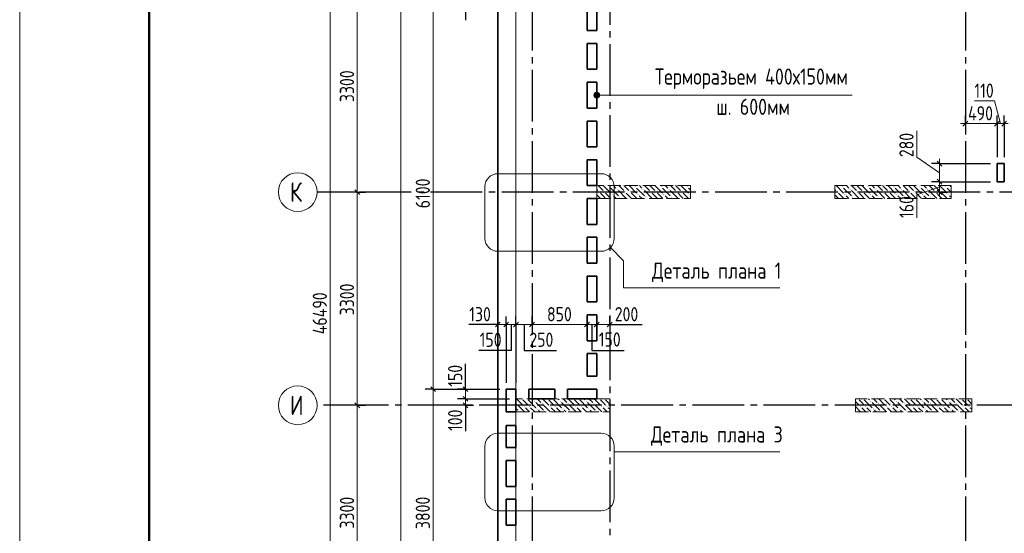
# Model space of a CAD drawing. Header units: millimetres. Extents: x 0 to 43617, y 0 to 59400.
# Tile 3 of 24: x 0 to 15227, y 30449 to 38398. Entities that reach past the tile are written whole.
import ezdxf

# ---------------------------------------------------------------- set-up
doc = ezdxf.new("R2010")
doc.units = ezdxf.units.MM
doc.linetypes.add('______2', pattern=[270, 200, -70])
doc.linetypes.add('______5', pattern=[1100, 800, -100, 100, -100])
for name, color, linetype, lineweight in [('Standard', 7, 'Continuous', 25), ('ЖБ Пилон', 180, 'Continuous', 25), ('Оси', 40, '______5', 18), ('Примечания', 7, 'Continuous', 25), ('Размерная выноска', 7, 'Continuous', 13)]:
    doc.layers.add(name, color=color, linetype=linetype, lineweight=lineweight)
doc.layers.add('ЖБ Перекрытие верхний уровень', color=7, linetype='Continuous', lineweight=25, true_color=0xe0e0ff)
doc.styles.add('GOST 2.304-81', font='txt')
doc.styles.add('ISOCPEUR', font='txt')

msp = doc.modelspace()

# ---------------------------------------------------------------- hatches: boundary and pattern name
at = {"layer": 'ЖБ Пилон', "linetype": 'Continuous', "lineweight": 18, "transparency": 33554687}
for points in [[(9114, 35813), (9121, 35820), (9127, 35813), (9121, 35807)], [(9514, 35813), (9521, 35820), (9527, 35813), (9521, 35807)], [(9914, 35813), (9921, 35820), (9927, 35813), (9921, 35807)], [(10314, 35813), (10321, 35820), (10327, 35813), (10321, 35807)], [(12714, 35813), (12721, 35820), (12727, 35813), (12721, 35807)], [(13114, 35813), (13121, 35820), (13127, 35813), (13121, 35807)], [(13514, 35813), (13521, 35820), (13527, 35813), (13521, 35807)], [(13914, 35813), (13921, 35820), (13927, 35813), (13921, 35807)], [(14314, 35813), (14321, 35820), (14327, 35813), (14321, 35807)], [(8954, 35733), (8961, 35740), (8967, 35733), (8961, 35727)], [(9034, 35733), (9041, 35740), (9047, 35733), (9041, 35727)], [(9154, 35693), (9161, 35700), (9167, 35693), (9161, 35687)], [(9234, 35773), (9241, 35780), (9247, 35773), (9241, 35767)], [(9274, 35653), (9281, 35660), (9287, 35653), (9281, 35647)], [(9354, 35733), (9361, 35740), (9367, 35733), (9361, 35727)], [(9434, 35733), (9441, 35740), (9447, 35733), (9441, 35727)], [(9554, 35693), (9561, 35700), (9567, 35693), (9561, 35687)], [(9634, 35773), (9641, 35780), (9647, 35773), (9641, 35767)], [(9674, 35653), (9681, 35660), (9687, 35653), (9681, 35647)], [(9754, 35733), (9761, 35740), (9767, 35733), (9761, 35727)], [(9834, 35733), (9841, 35740), (9847, 35733), (9841, 35727)], [(9954, 35693), (9961, 35700), (9967, 35693), (9961, 35687)], [(10034, 35773), (10041, 35780), (10047, 35773), (10041, 35767)], [(10074, 35653), (10081, 35660), (10087, 35653), (10081, 35647)], [(10154, 35733), (10161, 35740), (10167, 35733), (10161, 35727)], [(10234, 35733), (10241, 35740), (10247, 35733), (10241, 35727)], [(10354, 35693), (10361, 35700), (10367, 35693), (10361, 35687)], [(12634, 35733), (12641, 35740), (12647, 35733), (12641, 35727)], [(12754, 35693), (12761, 35700), (12767, 35693), (12761, 35687)], [(12834, 35773), (12841, 35780), (12847, 35773), (12841, 35767)], [(12874, 35653), (12881, 35660), (12887, 35653), (12881, 35647)], [(12954, 35733), (12961, 35740), (12967, 35733), (12961, 35727)], [(13034, 35733), (13041, 35740), (13047, 35733), (13041, 35727)], [(13154, 35693), (13161, 35700), (13167, 35693), (13161, 35687)], [(13234, 35773), (13241, 35780), (13247, 35773), (13241, 35767)], [(13274, 35653), (13281, 35660), (13287, 35653), (13281, 35647)], [(13354, 35733), (13361, 35740), (13367, 35733), (13361, 35727)], [(13434, 35733), (13441, 35740), (13447, 35733), (13441, 35727)], [(13554, 35693), (13561, 35700), (13567, 35693), (13561, 35687)], [(13634, 35773), (13641, 35780), (13647, 35773), (13641, 35767)], [(13674, 35653), (13681, 35660), (13687, 35653), (13681, 35647)], [(13754, 35733), (13761, 35740), (13767, 35733), (13761, 35727)], [(13834, 35733), (13841, 35740), (13847, 35733), (13841, 35727)], [(13954, 35693), (13961, 35700), (13967, 35693), (13961, 35687)], [(14034, 35773), (14041, 35780), (14047, 35773), (14041, 35767)], [(14074, 35653), (14081, 35660), (14087, 35653), (14081, 35647)], [(14154, 35733), (14161, 35740), (14167, 35733), (14161, 35727)], [(14234, 35733), (14241, 35740), (14247, 35733), (14241, 35727)], [(14354, 35693), (14361, 35700), (14367, 35693), (14361, 35687)], [(7674, 32453), (7681, 32460), (7687, 32453), (7681, 32447)], [(7764, 32530), (7761, 32527), (7758, 32530)], [(7844, 32530), (7841, 32527), (7838, 32530)], [(7954, 32493), (7961, 32500), (7967, 32493), (7961, 32487)], [(8074, 32453), (8081, 32460), (8087, 32453), (8081, 32447)], [(8164, 32530), (8161, 32527), (8158, 32530)], [(8244, 32530), (8241, 32527), (8238, 32530)], [(8354, 32493), (8361, 32500), (8367, 32493), (8361, 32487)], [(8474, 32453), (8481, 32460), (8487, 32453), (8481, 32447)], [(8564, 32530), (8561, 32527), (8558, 32530)], [(8644, 32530), (8641, 32527), (8638, 32530)], [(8754, 32493), (8761, 32500), (8767, 32493), (8761, 32487)], [(8874, 32453), (8881, 32460), (8887, 32453), (8881, 32447)], [(8964, 32530), (8961, 32527), (8958, 32530)], [(9044, 32530), (9041, 32527), (9038, 32530)], [(12964, 32530), (12961, 32527), (12958, 32530)], [(13044, 32530), (13041, 32527), (13038, 32530)], [(13154, 32493), (13161, 32500), (13167, 32493), (13161, 32487)], [(13274, 32453), (13281, 32460), (13287, 32453), (13281, 32447)], [(13364, 32530), (13361, 32527), (13358, 32530)], [(13444, 32530), (13441, 32527), (13438, 32530)], [(13554, 32493), (13561, 32500), (13567, 32493), (13561, 32487)], [(13674, 32453), (13681, 32460), (13687, 32453), (13681, 32447)], [(13764, 32530), (13761, 32527), (13758, 32530)], [(13844, 32530), (13841, 32527), (13838, 32530)], [(13954, 32493), (13961, 32500), (13967, 32493), (13961, 32487)], [(14074, 32453), (14081, 32460), (14087, 32453), (14081, 32447)], [(14164, 32530), (14161, 32527), (14158, 32530)], [(14244, 32530), (14241, 32527), (14238, 32530)], [(14354, 32493), (14361, 32500), (14367, 32493), (14361, 32487)], [(14474, 32453), (14481, 32460), (14487, 32453), (14481, 32447)], [(14564, 32530), (14561, 32527), (14558, 32530)], [(14644, 32530), (14641, 32527), (14638, 32530)], [(7714, 32333), (7721, 32340), (7727, 32333), (7724, 32330), (7718, 32330)], [(7794, 32413), (7801, 32420), (7807, 32413), (7801, 32407)], [(7874, 32413), (7881, 32420), (7887, 32413), (7881, 32407)], [(7994, 32373), (8001, 32380), (8007, 32373), (8001, 32367)], [(8114, 32333), (8121, 32340), (8127, 32333), (8124, 32330), (8118, 32330)], [(8194, 32413), (8201, 32420), (8207, 32413), (8201, 32407)], [(8274, 32413), (8281, 32420), (8287, 32413), (8281, 32407)], [(8394, 32373), (8401, 32380), (8407, 32373), (8401, 32367)], [(8514, 32333), (8521, 32340), (8527, 32333), (8524, 32330), (8518, 32330)], [(8594, 32413), (8601, 32420), (8607, 32413), (8601, 32407)], [(8674, 32413), (8681, 32420), (8687, 32413), (8681, 32407)], [(8794, 32373), (8801, 32380), (8807, 32373), (8801, 32367)], [(8914, 32333), (8921, 32340), (8927, 32333), (8924, 32330), (8918, 32330)], [(8994, 32413), (9001, 32420), (9007, 32413), (9001, 32407)], [(9074, 32413), (9081, 32420), (9087, 32413), (9081, 32407)], [(12924, 32337), (12927, 32333), (12924, 32330), (12924, 32330)], [(12994, 32413), (13001, 32420), (13007, 32413), (13001, 32407)], [(13074, 32413), (13081, 32420), (13087, 32413), (13081, 32407)], [(13194, 32373), (13201, 32380), (13207, 32373), (13201, 32367)], [(13314, 32333), (13321, 32340), (13327, 32333), (13324, 32330), (13318, 32330)], [(13394, 32413), (13401, 32420), (13407, 32413), (13401, 32407)], [(13474, 32413), (13481, 32420), (13487, 32413), (13481, 32407)], [(13594, 32373), (13601, 32380), (13607, 32373), (13601, 32367)], [(13714, 32333), (13721, 32340), (13727, 32333), (13724, 32330), (13718, 32330)], [(13794, 32413), (13801, 32420), (13807, 32413), (13801, 32407)], [(13874, 32413), (13881, 32420), (13887, 32413), (13881, 32407)], [(13994, 32373), (14001, 32380), (14007, 32373), (14001, 32367)], [(14114, 32333), (14121, 32340), (14127, 32333), (14124, 32330), (14118, 32330)], [(14194, 32413), (14201, 32420), (14207, 32413), (14201, 32407)], [(14274, 32413), (14281, 32420), (14287, 32413), (14281, 32407)], [(14394, 32373), (14401, 32380), (14407, 32373), (14401, 32367)], [(14514, 32333), (14521, 32340), (14527, 32333), (14524, 32330), (14518, 32330)], [(14594, 32413), (14601, 32420), (14607, 32413), (14601, 32407)], [(14674, 32413), (14681, 32420), (14687, 32413), (14681, 32407)]]:
    msp.add_hatch(color=7, dxfattribs=at).paths.add_polyline_path(points, flags=16)
at = {"layer": 'Примечания', "linetype": 'Continuous', "lineweight": 13, "transparency": 33554687}
for points in [[(8885, 37208), (8885, 37252), (8879, 37230)], [(8902, 37191), (8902, 37269), (8885, 37252)], [(8902, 37191), (8885, 37252), (8885, 37208)], [(8924, 37185), (8924, 37275), (8902, 37269)], [(8924, 37185), (8902, 37269), (8902, 37191)], [(8946, 37191), (8946, 37269), (8924, 37275)], [(8946, 37191), (8924, 37275), (8924, 37185)], [(8963, 37208), (8963, 37252), (8946, 37269)], [(8963, 37208), (8946, 37269), (8946, 37191)], [(8963, 37252), (8963, 37208), (8969, 37230)]]:
    msp.add_hatch(color=7, dxfattribs=at).paths.add_polyline_path(points)

# ---------------------------------------------------------------- linework, layer by layer
at = {"layer": 'Standard', "color": 7, "linetype": 'Continuous', "lineweight": 13, "transparency": 33554687}
for p, q in [((5221, 35730), (5221, 39030)), ((6394, 38780), (6394, 32680)), ((15077, 37140), (14764, 37140)), ((15169, 36790), (15077, 37140)), ((14624, 36790), (14549, 36790)), ((14624, 36790), (15114, 36790)), ((15114, 36790), (15224, 36790)), ((15224, 36790), (15284, 36790)), ((13874, 36270), (13874, 36677)), ((14224, 36030), (13874, 36270)), ((14224, 36170), (14224, 36245)), ((14224, 36170), (14224, 35890)), ((14224, 35810), (13874, 35690)), ((14224, 35890), (14224, 35730)), ((5221, 32430), (5221, 35730)), ((13874, 35690), (13874, 35330)), ((14224, 35730), (14224, 35655)), ((7394, 33680), (7319, 33680)), ((7524, 33680), (7394, 33680)), ((7674, 33680), (7524, 33680)), ((7924, 33680), (7674, 33680)), ((8774, 33680), (7924, 33680)), ((9124, 33680), (9199, 33680)), ((6894, 32680), (6894, 32755)), ((6394, 32680), (6394, 28880)), ((6894, 32530), (6894, 32430)), ((5221, 29130), (5221, 32430)), ((6894, 32430), (6894, 32355))]:
    msp.add_line(p, q, dxfattribs=at)
at = {"layer": 'Standard', "color": 251, "linetype": 'Continuous', "lineweight": -3, "true_color": 0x656565, "transparency": 33554687}
for p, q in [((14624, 36790), (14624, 36915)), ((15114, 36790), (15114, 36915)), ((15224, 36790), (15224, 36915)), ((14624, 36790), (14624, 36665)), ((14624, 36790), (14624, 36790)), ((15114, 36790), (15114, 36665)), ((15114, 36790), (15114, 36270)), ((15224, 36790), (15224, 36665)), ((15224, 36790), (15224, 36270)), ((14224, 36170), (14099, 36170)), ((14224, 36170), (14349, 36170)), ((14224, 36170), (15014, 36170)), ((14224, 35890), (14099, 35890)), ((14224, 35890), (14349, 35890)), ((14224, 35890), (15014, 35890)), ((5221, 35730), (5096, 35730)), ((5221, 35730), (5346, 35730)), ((14224, 35730), (14099, 35730)), ((14224, 35730), (14349, 35730)), ((14224, 35730), (14224, 35730)), ((7394, 33680), (7394, 33805)), ((7524, 33680), (7524, 33805)), ((7674, 33680), (7674, 33805)), ((7924, 33680), (7924, 33805)), ((8774, 33680), (8774, 33805)), ((8924, 33680), (8924, 33805)), ((9124, 33680), (9124, 33805)), ((7394, 33680), (7394, 33555)), ((7394, 33680), (7394, 33680)), ((7524, 33680), (7524, 33555)), ((7674, 33680), (7674, 33555)), ((7924, 33680), (7924, 33555)), ((7924, 33680), (7924, 33680)), ((8774, 33680), (8774, 33555)), ((8774, 33680), (8774, 33680)), ((8924, 33680), (8924, 33555)), ((8924, 33680), (8924, 33680)), ((9124, 33680), (9124, 33555)), ((9124, 33680), (9124, 33680)), ((6394, 32680), (6269, 32680)), ((6394, 32680), (6519, 32680)), ((6394, 32680), (7424, 32680)), ((6894, 32680), (6769, 32680)), ((6894, 32680), (7019, 32680)), ((6894, 32680), (7424, 32680)), ((6894, 32530), (6769, 32530)), ((6894, 32530), (7019, 32530)), ((6894, 32530), (7574, 32530)), ((5221, 32430), (5096, 32430)), ((5221, 32430), (5346, 32430)), ((6894, 32430), (6769, 32430)), ((6894, 32430), (7019, 32430)), ((6894, 32430), (6894, 32430))]:
    msp.add_line(p, q, dxfattribs=at)
at = {"layer": 'Standard', "color": 7, "linetype": 'Continuous', "lineweight": 25, "transparency": 33554687}
for p, q in [((14586, 36752), (14661, 36828)), ((15077, 36752), (15151, 36828)), ((15186, 36752), (15261, 36828)), ((14186, 36208), (14261, 36133)), ((14186, 35928), (14261, 35852)), ((5258, 35692), (5183, 35767)), ((14186, 35767), (14261, 35692)), ((7431, 33717), (7357, 33643)), ((7561, 33717), (7486, 33643)), ((7712, 33717), (7636, 33643)), ((7961, 33717), (7886, 33643)), ((8812, 33717), (8736, 33643)), ((8961, 33717), (8886, 33643)), ((9161, 33717), (9086, 33643)), ((6357, 32717), (6432, 32643)), ((6857, 32717), (6932, 32643)), ((5258, 32392), (5183, 32467)), ((6857, 32567), (6932, 32492)), ((6857, 32467), (6932, 32392))]:
    msp.add_line(p, q, dxfattribs=at)
at = {"layer": 'Standard', "color": 7, "linetype": 'Continuous', "lineweight": 13, "transparency": 33554687}
msp.add_lwpolyline([(0, 0), (42000, 0), (42000, 59400), (0, 59400), (0, 0)], close=True, dxfattribs=at)
for points in [[(42000, 59400), (0, 59400), (0, 0), (42000, 0), (42000, 59400)], [(4802, 10630), (4802, 33448), (4802, 33448), (4802, 57120)], [(5894, 57220), (5894, 38586), (5894, 38586), (5894, 20800)], [(7674, 10380), (33074, 10380), (33074, 57220), (7674, 57220), (7674, 10380)], [(8924, 33680), (8885, 33680), (8885, 33680), (8774, 33680)], [(9124, 33680), (9067, 33680), (9067, 33680), (8961, 33680), (8961, 33680), (8924, 33680)], [(6894, 32680), (6894, 32637), (6894, 32637), (6894, 32530)]]:
    msp.add_lwpolyline(points, dxfattribs=at)
at = {"layer": 'Standard', "color": 7, "linetype": 'Continuous', "lineweight": 50, "transparency": 33554687}
msp.add_lwpolyline([(2000, 58900), (41500, 58900), (41500, 500), (2000, 500), (2000, 58900)], close=True, dxfattribs=at)
at = {"layer": 'Standard', "color": 7, "linetype": 'Continuous', "lineweight": 25, "transparency": 33554687}
msp.add_lwpolyline([(7394, 10100), (33074, 10100), (33074, 57220), (7394, 57220), (7394, 10100)], dxfattribs=at)
at = {"layer": 'Standard', "color": 251, "linetype": 'Continuous', "lineweight": -3, "true_color": 0x656565, "transparency": 33554687}
for points in [[(5221, 35730), (5204, 35730), (5204, 35730), (5204, 35730), (5204, 35730), (5204, 35730), (5204, 35730), (5204, 35730), (5204, 35730), (5204, 35730), (5204, 35730), (5204, 35730), (5204, 35730), (4700, 35730)], [(7524, 33680), (7524, 33386), (7524, 33386), (7524, 32780)], [(7674, 33680), (7674, 33414), (7674, 33414), (7674, 32780)], [(5221, 32430), (5204, 32430), (5204, 32430), (5204, 32430), (5204, 32430), (5204, 32430), (5204, 32430), (5204, 32430), (5204, 32430), (5204, 32430), (5204, 32430), (5204, 32430), (5204, 32430), (5204, 32430), (5204, 32430), (4700, 32430)]]:
    msp.add_lwpolyline(points, dxfattribs=at)
at = {"layer": 'ЖБ Перекрытие верхний уровень', "color": 7, "linetype": 'Continuous', "lineweight": 35, "transparency": 33554687}
for p, q in [((7394, 57220), (7394, 28680)), ((8774, 38230), (8774, 38580)), ((8924, 38580), (8924, 38230)), ((8924, 38230), (8774, 38230)), ((8774, 37630), (8774, 38030)), ((8774, 38030), (8924, 38030)), ((8924, 38030), (8924, 37630)), ((8924, 37630), (8774, 37630)), ((8774, 37030), (8774, 37430)), ((8774, 37430), (8924, 37430)), ((8924, 37430), (8924, 37030)), ((8924, 37030), (8774, 37030)), ((8774, 36830), (8924, 36830)), ((8774, 36430), (8774, 36830)), ((8924, 36830), (8924, 36430)), ((8924, 36430), (8774, 36430)), ((8774, 35830), (8774, 36230)), ((8774, 36230), (8924, 36230)), ((8924, 36230), (8924, 35830)), ((15224, 36170), (15114, 36170)), ((15114, 36170), (15114, 35890)), ((15224, 35890), (15224, 36170)), ((8924, 35830), (8774, 35830)), ((15114, 35890), (15224, 35890)), ((8774, 35230), (8774, 35630)), ((8774, 35630), (8924, 35630)), ((8924, 35630), (8924, 35230)), ((8924, 35230), (8774, 35230)), ((8774, 34630), (8774, 35030)), ((8774, 35030), (8924, 35030)), ((8924, 35030), (8924, 34630)), ((8924, 34630), (8774, 34630)), ((8774, 34030), (8774, 34430)), ((8774, 34430), (8924, 34430)), ((8924, 34430), (8924, 34030)), ((8924, 34030), (8774, 34030)), ((8774, 33830), (8924, 33830)), ((8774, 33430), (8774, 33830)), ((8924, 33830), (8924, 33430)), ((8924, 33430), (8774, 33430)), ((8774, 32880), (8774, 33230)), ((8774, 33230), (8924, 33230)), ((8924, 33230), (8924, 32880)), ((8924, 32880), (8774, 32880)), ((7524, 32330), (7524, 32680)), ((7524, 32680), (7674, 32680)), ((7674, 32680), (7674, 32330)), ((7874, 32530), (7874, 32680)), ((7874, 32680), (8274, 32680)), ((8274, 32680), (8274, 32530)), ((8474, 32530), (8474, 32680)), ((8474, 32680), (8924, 32680)), ((8924, 32680), (8924, 32530)), ((8274, 32530), (7874, 32530)), ((8924, 32530), (8474, 32530)), ((7674, 32330), (7524, 32330)), ((7524, 31775), (7524, 32120)), ((7524, 32120), (7674, 32120)), ((7674, 32120), (7674, 31775)), ((7674, 31775), (7524, 31775)), ((7524, 31175), (7524, 31575)), ((7524, 31575), (7674, 31575)), ((7674, 31575), (7674, 31175)), ((7674, 31175), (7524, 31175)), ((7524, 30975), (7674, 30975)), ((7524, 30575), (7524, 30975)), ((7674, 30975), (7674, 30575)), ((7674, 30575), (7524, 30575))]:
    msp.add_line(p, q, dxfattribs=at)
at = {"layer": 'ЖБ Пилон', "color": 253, "linetype": '______2', "lineweight": 13, "true_color": 0xa0a0a0, "transparency": 33554687}
for p, q in [((10374, 35830), (8924, 35830)), ((8924, 35830), (8924, 35630)), ((10374, 35630), (10374, 35830)), ((14404, 35830), (12604, 35830)), ((12604, 35830), (12604, 35630)), ((14404, 35630), (14404, 35830)), ((8924, 35630), (10374, 35630)), ((12604, 35630), (14404, 35630)), ((9124, 32530), (7674, 32530)), ((7674, 32530), (7674, 32330)), ((9124, 32330), (9124, 32530)), ((14724, 32530), (12924, 32530)), ((12924, 32530), (12924, 32330)), ((14724, 32330), (14724, 32530)), ((7674, 32330), (9124, 32330)), ((12924, 32330), (14724, 32330))]:
    msp.add_line(p, q, dxfattribs=at)
at = {"layer": 'ЖБ Пилон', "color": 9, "linetype": 'Continuous', "lineweight": 18, "true_color": 0xc7c7c7, "transparency": 33554687}
for p, q in [((8944, 35830), (9021, 35753)), ((9024, 35830), (9141, 35713)), ((9141, 35793), (9261, 35673)), ((9221, 35793), (9184, 35830)), ((9264, 35830), (9341, 35753)), ((9344, 35830), (9421, 35753)), ((9424, 35830), (9541, 35713)), ((9541, 35793), (9661, 35673)), ((9621, 35793), (9584, 35830)), ((9664, 35830), (9741, 35753)), ((9744, 35830), (9821, 35753)), ((9824, 35830), (9941, 35713)), ((9941, 35793), (10061, 35673)), ((10021, 35793), (9984, 35830)), ((10064, 35830), (10141, 35753)), ((10144, 35830), (10221, 35753)), ((10224, 35830), (10341, 35713)), ((10341, 35793), (10374, 35760)), ((12624, 35830), (12741, 35713)), ((12741, 35793), (12861, 35673)), ((12821, 35793), (12784, 35830)), ((12864, 35830), (12941, 35753)), ((12944, 35830), (13021, 35753)), ((13024, 35830), (13141, 35713)), ((13141, 35793), (13261, 35673)), ((13221, 35793), (13184, 35830)), ((13264, 35830), (13341, 35753)), ((13344, 35830), (13421, 35753)), ((13424, 35830), (13541, 35713)), ((13541, 35793), (13661, 35673)), ((13621, 35793), (13584, 35830)), ((13664, 35830), (13741, 35753)), ((13744, 35830), (13821, 35753)), ((13824, 35830), (13941, 35713)), ((13941, 35793), (14061, 35673)), ((14021, 35793), (13984, 35830)), ((14064, 35830), (14141, 35753)), ((14144, 35830), (14221, 35753)), ((14224, 35830), (14341, 35713)), ((14341, 35793), (14404, 35730)), ((14404, 35810), (14384, 35830)), ((8924, 35770), (8941, 35753)), ((8924, 35690), (8981, 35633)), ((9021, 35673), (8981, 35713)), ((9061, 35633), (9021, 35673)), ((9061, 35713), (9144, 35630)), ((9181, 35673), (9224, 35630)), ((9261, 35753), (9381, 35633)), ((9304, 35630), (9301, 35633)), ((9421, 35673), (9381, 35713)), ((9461, 35633), (9421, 35673)), ((9461, 35713), (9544, 35630)), ((9581, 35673), (9624, 35630)), ((9661, 35753), (9781, 35633)), ((9704, 35630), (9701, 35633)), ((9821, 35673), (9781, 35713)), ((9861, 35633), (9821, 35673)), ((9861, 35713), (9944, 35630)), ((9981, 35673), (10024, 35630)), ((10061, 35753), (10181, 35633)), ((10104, 35630), (10101, 35633)), ((10221, 35673), (10181, 35713)), ((10261, 35633), (10221, 35673)), ((10261, 35713), (10344, 35630)), ((12604, 35770), (12621, 35753)), ((12621, 35673), (12604, 35690)), ((12661, 35633), (12621, 35673)), ((12661, 35713), (12744, 35630)), ((12781, 35673), (12824, 35630)), ((12861, 35753), (12981, 35633)), ((12904, 35630), (12901, 35633)), ((13021, 35673), (12981, 35713)), ((13061, 35633), (13021, 35673)), ((13061, 35713), (13144, 35630)), ((13181, 35673), (13224, 35630)), ((13261, 35753), (13381, 35633)), ((13304, 35630), (13301, 35633)), ((13421, 35673), (13381, 35713)), ((13461, 35633), (13421, 35673)), ((13461, 35713), (13544, 35630)), ((13581, 35673), (13624, 35630)), ((13661, 35753), (13781, 35633)), ((13704, 35630), (13701, 35633)), ((13821, 35673), (13781, 35713)), ((13861, 35633), (13821, 35673)), ((13861, 35713), (13944, 35630)), ((13981, 35673), (14024, 35630)), ((14061, 35753), (14181, 35633)), ((14104, 35630), (14101, 35633)), ((14221, 35673), (14181, 35713)), ((14261, 35633), (14221, 35673)), ((14261, 35713), (14344, 35630)), ((14381, 35673), (14404, 35650)), ((7684, 32530), (7781, 32433)), ((7804, 32330), (7701, 32433)), ((7821, 32473), (7781, 32513)), ((7861, 32433), (7821, 32473)), ((7861, 32513), (7981, 32393)), ((7924, 32530), (7941, 32513)), ((7981, 32473), (8101, 32353)), ((8004, 32530), (8061, 32473)), ((8084, 32530), (8181, 32433)), ((8204, 32330), (8101, 32433)), ((8221, 32473), (8181, 32513)), ((8261, 32433), (8221, 32473)), ((8261, 32513), (8381, 32393)), ((8324, 32530), (8341, 32513)), ((8381, 32473), (8501, 32353)), ((8404, 32530), (8461, 32473)), ((8484, 32530), (8581, 32433)), ((8604, 32330), (8501, 32433)), ((8621, 32473), (8581, 32513)), ((8661, 32433), (8621, 32473)), ((8661, 32513), (8781, 32393)), ((8724, 32530), (8741, 32513)), ((8781, 32473), (8901, 32353)), ((8804, 32530), (8861, 32473)), ((8884, 32530), (8981, 32433)), ((9004, 32330), (8901, 32433)), ((9021, 32473), (8981, 32513)), ((9061, 32433), (9021, 32473)), ((9061, 32513), (9124, 32450)), ((12924, 32490), (12981, 32433)), ((13021, 32473), (12981, 32513)), ((13061, 32433), (13021, 32473)), ((13061, 32513), (13181, 32393)), ((13124, 32530), (13141, 32513)), ((13181, 32473), (13301, 32353)), ((13204, 32530), (13261, 32473)), ((13284, 32530), (13381, 32433)), ((13404, 32330), (13301, 32433)), ((13421, 32473), (13381, 32513)), ((13461, 32433), (13421, 32473)), ((13461, 32513), (13581, 32393)), ((13524, 32530), (13541, 32513)), ((13581, 32473), (13701, 32353)), ((13604, 32530), (13661, 32473)), ((13684, 32530), (13781, 32433)), ((13804, 32330), (13701, 32433)), ((13821, 32473), (13781, 32513)), ((13861, 32433), (13821, 32473)), ((13861, 32513), (13981, 32393)), ((13924, 32530), (13941, 32513)), ((13981, 32473), (14101, 32353)), ((14004, 32530), (14061, 32473)), ((14084, 32530), (14181, 32433)), ((14204, 32330), (14101, 32433)), ((14221, 32473), (14181, 32513)), ((14261, 32433), (14221, 32473)), ((14261, 32513), (14381, 32393)), ((14324, 32530), (14341, 32513)), ((14381, 32473), (14501, 32353)), ((14404, 32530), (14461, 32473)), ((14484, 32530), (14581, 32433)), ((14604, 32330), (14501, 32433)), ((14621, 32473), (14581, 32513)), ((14661, 32433), (14621, 32473)), ((14661, 32513), (14724, 32450)), ((7674, 32380), (7701, 32353)), ((7821, 32393), (7884, 32330)), ((7901, 32393), (7964, 32330)), ((8044, 32330), (8021, 32353)), ((8221, 32393), (8284, 32330)), ((8301, 32393), (8364, 32330)), ((8444, 32330), (8421, 32353)), ((8621, 32393), (8684, 32330)), ((8701, 32393), (8764, 32330)), ((8844, 32330), (8821, 32353)), ((9021, 32393), (9084, 32330)), ((9101, 32393), (9124, 32370)), ((13004, 32330), (12924, 32410)), ((13021, 32393), (13084, 32330)), ((13101, 32393), (13164, 32330)), ((13244, 32330), (13221, 32353)), ((13421, 32393), (13484, 32330)), ((13501, 32393), (13564, 32330)), ((13644, 32330), (13621, 32353)), ((13821, 32393), (13884, 32330)), ((13901, 32393), (13964, 32330)), ((14044, 32330), (14021, 32353)), ((14221, 32393), (14284, 32330)), ((14301, 32393), (14364, 32330)), ((14444, 32330), (14421, 32353)), ((14621, 32393), (14684, 32330)), ((14701, 32393), (14724, 32370))]:
    msp.add_line(p, q, dxfattribs=at)
at = {"layer": 'Оси', "color": 8, "linetype": '______5', "lineweight": -3, "transparency": 33554687}
for p, q in [((9124, 57820), (9124, 7100)), ((7924, 57420), (7924, 7100)), ((14624, 57420), (14624, 7100)), ((22554, 35730), (4600, 35730)), ((23304, 32430), (4600, 32430))]:
    msp.add_line(p, q, dxfattribs=at)
at = {"layer": 'Оси', "color": 7, "linetype": 'Continuous', "lineweight": 13, "transparency": 33554687}
for centre in [(4300, 35730), (4300, 32430)]:
    msp.add_circle(centre, 300, dxfattribs=at)
at = {"layer": 'Примечания', "color": 7, "linetype": 'Continuous', "lineweight": 13, "transparency": 33554687}
for p, q in [((8879, 37230), (8879, 37230)), ((8924, 37275), (8924, 37275)), ((12874, 37230), (8924, 37230)), ((8924, 37185), (8924, 37185)), ((8969, 37230), (8969, 37230)), ((8994, 36014), (7394, 36014)), ((7194, 35814), (7194, 35014)), ((9194, 35014), (9194, 35814)), ((9135, 34872), (9340, 34667)), ((9135, 34872), (9340, 34667)), ((7394, 34814), (8994, 34814)), ((9340, 34667), (9340, 34246)), ((9340, 34667), (9340, 34246)), ((9340, 34246), (11754, 34246)), ((8994, 31998), (7394, 31998)), ((7194, 31798), (7194, 30998)), ((9194, 30998), (9194, 31798)), ((9194, 31712), (11754, 31712)), ((7394, 30798), (8994, 30798))]:
    msp.add_line(p, q, dxfattribs=at)
msp.add_circle((8924, 37230), 45, dxfattribs=at)
for centre, start, end in [((7394, 35814), 90, 180), ((8994, 35814), 0, 90), ((7394, 35014), 180, 270), ((8994, 35014), 270, 0), ((7394, 31798), 90, 180), ((8994, 31798), 0, 90), ((7394, 30998), 180, 270), ((8994, 30998), 270, 0)]:
    msp.add_arc(centre, 200, start, end, dxfattribs=at)
at = {"layer": 'Размерная выноска', "color": 7, "linetype": 'Continuous', "lineweight": 25, "transparency": 33554687}
for p, q in [((6894, 38780), (6894, 38390)), ((7394, 33680), (6944, 33680)), ((9124, 33680), (9624, 33680)), ((6894, 32680), (6894, 33070)), ((6894, 32430), (6894, 32030))]:
    msp.add_line(p, q, dxfattribs=at)
for points in [[(7599, 33680), (7599, 33280), (7099, 33280)], [(7799, 33680), (7799, 33280), (8299, 33280)], [(8849, 33680), (8849, 33280), (9349, 33280)]]:
    msp.add_lwpolyline(points, dxfattribs=at)

# ---------------------------------------------------------------- texts
at = {"layer": 'Standard', "color": 7, "linetype": 'Continuous', "lineweight": 25, "transparency": 33554687, "char_height": 220, "attachment_point": 7, "rotation": 90, "style": 'GOST 2.304-81'}
for s, insert, width in [('3300', (5171, 37122), 641.48), ('280', (13824, 36270), 531.97), ('6100', (6344, 35480), 625.74), ('160', (13824, 35330), 485.09), ('3300', (5171, 33822), 641.48), ('46490', (4751, 33531), 813.28), ('150', (6844, 32717), 469.51), ('100', (6844, 32033), 485.08), ('3300', (5171, 30522), 641.48), ('3800', (6344, 30514), 657.05)]:
    msp.add_mtext(s, dxfattribs=dict(at, insert=insert, width=width))
at = {"layer": 'Standard', "color": 7, "linetype": 'Continuous', "lineweight": 25, "transparency": 33554687, "char_height": 220, "attachment_point": 7, "style": 'GOST 2.304-81'}
for s, insert, width in [('110', (14764, 37190), 438.19), ('490', (14666, 36840), 531.96), ('130', (6952, 33730), 469.51), ('850', (8154, 33730), 516.4), ('200', (9202, 33730), 531.97), ('150', (7113, 33335), 469.51), ('250', (7881, 33335), 516.4), ('150', (8955, 33339), 469.51)]:
    msp.add_mtext(s, dxfattribs=dict(at, insert=insert, width=width))
at = {"layer": 'Оси', "color": 7, "linetype": 'Continuous', "lineweight": 25, "transparency": 33554687, "char_height": 300, "width": 359.83, "attachment_point": 7, "style": 'ISOCPEUR'}
for s, insert in [('\\W0.80;К', (4180, 35580)), ('\\W0.80;И', (4180, 32280))]:
    msp.add_mtext(s, dxfattribs=dict(at, insert=insert))
at = {"layer": 'Примечания', "color": 7, "linetype": 'Continuous', "lineweight": 25, "transparency": 33554687, "char_height": 250, "attachment_point": 7, "style": 'GOST 2.304-81'}
for s, insert, width in [('Терморазьем\\~400х150мм', (9824, 37325), 3189.08), ('ш.\\~600мм', (10774, 36925), 1279.43), ('Деталь\\~плана\\~1', (9779, 34338), 2096.87), ('Деталь\\~плана\\~3', (9762, 31803), 2132.45)]:
    msp.add_mtext(s, dxfattribs=dict(at, insert=insert, width=width))

doc.saveas('drawing.dxf')
